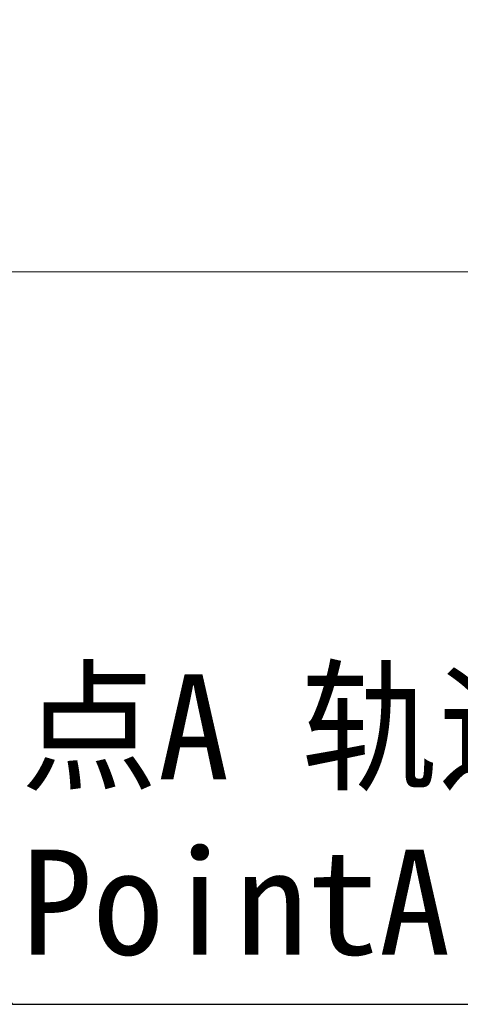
# Model space of a CAD drawing. Header units: millimetres. Extents: x -1 to 10933, y 0 to 7722.
# Tile 46 of 122: x 1357 to 1776, y 5595 to 6531. Entities that reach past the tile are written whole.
import ezdxf

# ---------------------------------------------------------------- set-up
doc = ezdxf.new("R2010")
doc.units = ezdxf.units.MM
doc.header["$LTSCALE"] = 13
doc.header["$PDSIZE"] = -1
doc.dimstyles.new('efort-st-1', dxfattribs={"dimtxt": 100, "dimasz": 100, "dimexe": 1.25, "dimexo": 0.625, "dimtad": 1, "dimdec": 0, "dimdsep": 46, "dimtxsty": 'Standard', "dimcen": 2.5, "dimclrd": 3, "dimclre": 3, "dimadec": 0, "dimazin": 0, "dimtfac": 1, "dimtmove": 0, "dimatfit": 3, "dimfxl": 1, "dimarcsym": 0})

# ---------------------------------------------------------------- blocks, each defined once
blk = doc.blocks.new('SW_CENTERMARKSYMBOL_3')
at = {"color": 0, "linetype": 'Continuous', "lineweight": 18}
blk.add_line((-5, 0), (-3257.45, 0), dxfattribs=at)
blk = doc.blocks.new('*D156')
at = {"color": 3, "lineweight": -2}
for p, q in [((353.46, 7293.88), (782.52, 7174.38)), ((3953.81, 6291.1), (878.85, 7147.54))]:
    blk.add_line(p, q, dxfattribs=at)
at = {"color": 3}
blk.add_solid([(778.05, 7158.32), (786.99, 7190.43), (878.85, 7147.54)], dxfattribs=at)
at = {"layer": 'Defpoints', "color": 0}
for p in [(878.85, 7147.54), (3953.81, 6291.1)]:
    blk.add_point(p, dxfattribs=at)
at = {"color": 0, "insert": (533.41, 7296.31), "char_height": 100, "attachment_point": 5, "rotation": 344.43635}
blk.add_mtext('R3192', dxfattribs=at)

msp = doc.modelspace()

# ---------------------------------------------------------------- block references
at = {"color": 0, "linetype": 'Continuous', "lineweight": 18}
msp.add_blockref('SW_CENTERMARKSYMBOL_3', (3953.81, 6291.1), dxfattribs=at)

# ---------------------------------------------------------------- texts
at = {"color": 0, "insert": (1358.02, 5908.51), "char_height": 100, "width": 973.2135, "attachment_point": 1}
msp.add_mtext('点A 轨迹\\PPointA LOCUS', dxfattribs=at)

# ---------------------------------------------------------------- dimensions: what is measured, and where the dimension line sits
at = {"color": 0}
dim = msp.add_radius_dim(center=(3953.81, 6291.1), mpoint=(878.85, 7147.54), dimstyle='efort-st-1', dxfattribs=at)
dim.commit()
dim.dimension.update_dxf_attribs({"geometry": '*D156', "text_midpoint": (754.09, 7182.29), "dimtype": 164})

# ---------------------------------------------------------------- leaders
msp.add_leader([(760.95, 6293.24), (1349.85, 5594.66), (2168.77, 5594.66)], dimstyle='efort-st-1', override={"dimgap": 0.625, "dimtad": 0}, dxfattribs=at)

doc.saveas('drawing.dxf')
